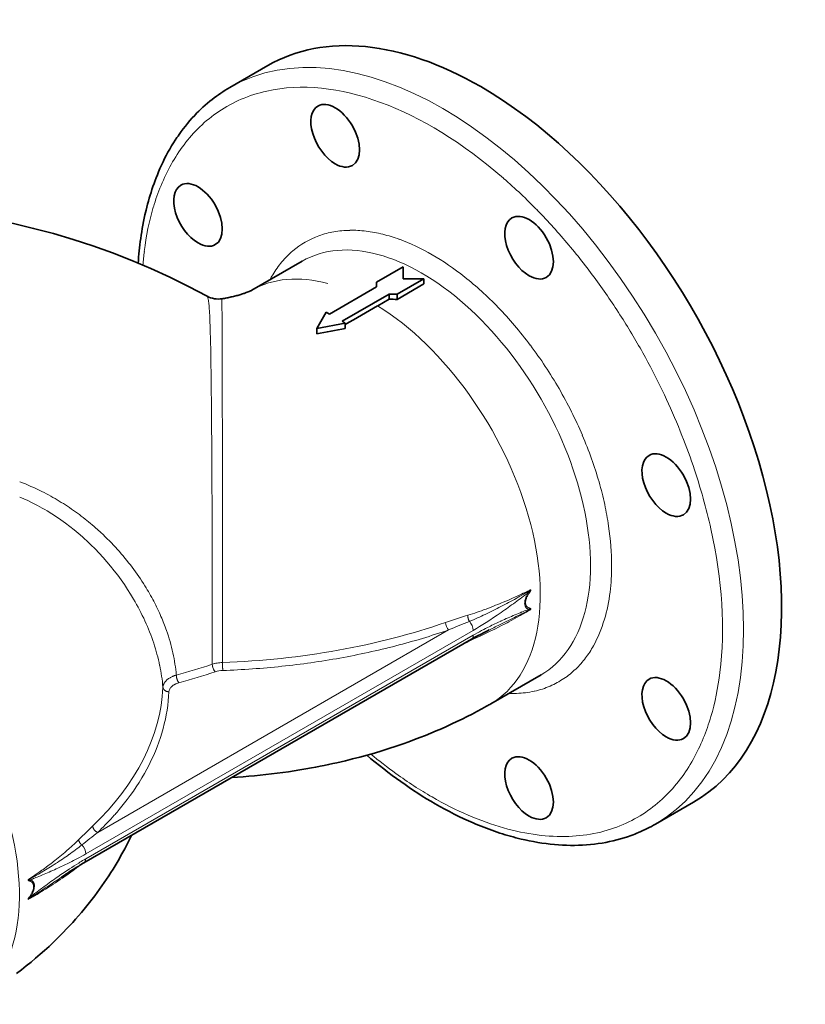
# Model space of a CAD drawing. Extents: x 3366 to 4200, y 341 to 1082.
# Tile 8 of 8: x 4069 to 4200, y 917 to 1082. Entities that reach past the tile are written whole.
import ezdxf

# ---------------------------------------------------------------- set-up
doc = ezdxf.new("R2010")
doc.units = 0

msp = doc.modelspace()

# ---------------------------------------------------------------- linework, layer by layer
at = {"color": 7, "lineweight": 35, "ltscale": 0.367424}
msp.add_line((4110.12, 1074.64), (4103.76, 1070.96), dxfattribs=at)
at = {"color": 7, "lineweight": 35, "ltscale": 0.485648}
msp.add_line((4115.85, 1041.86), (4107.44, 1037), dxfattribs=at)
at = {"color": 7, "lineweight": 35, "ltscale": 0.259808}
for p, q in [((4128.28, 1038.33), (4132.78, 1040.93)), ((4131.75, 1036.33), (4136.25, 1038.92))]:
    msp.add_line(p, q, dxfattribs=at)
at = {"color": 7, "lineweight": 35, "ltscale": 0.100201}
msp.add_line((4132.78, 1040.93), (4132.78, 1038.92), dxfattribs=at)
at = {"color": 7, "lineweight": 35, "ltscale": 0.453751}
for p, q in [((4120.42, 1033.01), (4128.28, 1037.55)), ((4122.54, 1031.79), (4130.4, 1036.33))]:
    msp.add_line(p, q, dxfattribs=at)
at = {"color": 7, "lineweight": 35, "ltscale": 0.038962}
msp.add_line((4128.28, 1037.55), (4128.28, 1038.33), dxfattribs=at)
at = {"color": 7, "lineweight": 35, "ltscale": 0.259806}
msp.add_line((4136.25, 1038.05), (4131.75, 1035.45), dxfattribs=at)
at = {"color": 7, "lineweight": 35, "ltscale": 0.173553}
msp.add_line((4136.25, 1038.92), (4132.78, 1038.92), dxfattribs=at)
at = {"color": 7, "lineweight": 35, "ltscale": 0.043903}
msp.add_line((4136.25, 1038.92), (4136.25, 1038.05), dxfattribs=at)
at = {"color": 7, "lineweight": 35, "ltscale": 0.067487}
msp.add_line((4130.4, 1036.33), (4131.75, 1036.33), dxfattribs=at)
at = {"color": 7, "lineweight": 35, "ltscale": 0.041974}
msp.add_line((4130.4, 1036.33), (4130.4, 1035.49), dxfattribs=at)
at = {"color": 7, "lineweight": 35, "ltscale": 0.0439}
msp.add_line((4131.75, 1036.33), (4131.75, 1035.45), dxfattribs=at)
at = {"color": 7, "lineweight": 35, "ltscale": 0.110185}
msp.add_line((4130.4, 1035.49), (4128.5, 1034.38), dxfattribs=at)
at = {"color": 7, "lineweight": 35, "ltscale": 0.159099}
msp.add_line((4118.3, 1030.56), (4119.89, 1033.32), dxfattribs=at)
at = {"color": 7, "lineweight": 35, "ltscale": 0.030618}
for p, q in [((4120.42, 1033.01), (4119.89, 1033.32)), ((4123.08, 1031.48), (4122.54, 1031.79))]:
    msp.add_line(p, q, dxfattribs=at)
at = {"color": 7, "lineweight": 35, "ltscale": 0.24303}
msp.add_line((4118.3, 1030.56), (4123.08, 1031.48), dxfattribs=at)
at = {"color": 7, "lineweight": 35, "ltscale": 0.045529}
msp.add_line((4123.08, 1031.48), (4123.08, 1030.57), dxfattribs=at)
at = {"color": 7, "lineweight": 35, "ltscale": 0.042703}
msp.add_line((4118.3, 1029.71), (4118.3, 1030.56), dxfattribs=at)
at = {"color": 7, "lineweight": 13, "ltscale": 0.017825}
msp.add_line((4153.88, 986.65), (4153.58, 986.47), dxfattribs=at)
at = {"color": 7, "lineweight": 13, "ltscale": 0.007513}
msp.add_line((4153.9, 986.31), (4153.79, 986.42), dxfattribs=at)
at = {"color": 7, "lineweight": 13, "ltscale": 0.008956}
msp.add_line((4154.04, 986.75), (4153.88, 986.65), dxfattribs=at)
at = {"color": 7, "lineweight": 13, "ltscale": 0.00287}
for p, q in [((4154.13, 986.78), (4154.16, 986.83)), ((4070, 935), (4069.96, 934.95))]:
    msp.add_line(p, q, dxfattribs=at)
at = {"color": 7, "lineweight": 13, "ltscale": 0.034953}
msp.add_line((4152.96, 982.96), (4153.58, 983.28), dxfattribs=at)
at = {"color": 7, "lineweight": 13, "ltscale": 0.017095}
msp.add_line((4153.58, 983.28), (4153.89, 983.43), dxfattribs=at)
at = {"color": 7, "lineweight": 13, "ltscale": 0.007973}
msp.add_line((4153.89, 983.43), (4154.03, 983.5), dxfattribs=at)
at = {"color": 7, "lineweight": 13}
for p, q in [((4079.63, 942.57), (4144.5, 980.02)), ((4081.63, 946.18), (4140.37, 980.09)), ((4144.5, 979.21), (4079.63, 941.75))]:
    msp.add_line(p, q, dxfattribs=at)
at = {"color": 7, "lineweight": 35}
msp.add_line((4079.31, 941.06), (4144.19, 978.52), dxfattribs=at)
at = {"color": 7, "lineweight": 35, "ltscale": 0.485649}
msp.add_line((4155.85, 972.57), (4147.43, 967.72), dxfattribs=at)
at = {"color": 7, "lineweight": 35, "ltscale": 0.367423}
msp.add_line((4181.37, 951.23), (4175.01, 947.55), dxfattribs=at)
at = {"color": 7, "lineweight": 13, "ltscale": 0.058862}
msp.add_line((4074.59, 938.01), (4075.56, 938.67), dxfattribs=at)
at = {"color": 7, "lineweight": 13, "ltscale": 0.008}
msp.add_line((4070.23, 938.35), (4070.09, 938.28), dxfattribs=at)
at = {"color": 7, "lineweight": 13, "ltscale": 0.016683}
msp.add_line((4070.52, 938.51), (4070.23, 938.35), dxfattribs=at)
at = {"color": 7, "lineweight": 13, "ltscale": 0.017506}
msp.add_line((4070.23, 935.13), (4070.52, 935.32), dxfattribs=at)
at = {"color": 7, "lineweight": 13, "ltscale": 0.007025}
msp.add_line((4070.24, 935.46), (4070.34, 935.36), dxfattribs=at)
at = {"color": 7, "lineweight": 13, "ltscale": 0.035227}
msp.add_line((4070.52, 935.32), (4071.11, 935.7), dxfattribs=at)
at = {"color": 7, "lineweight": 13, "ltscale": 0.008291}
msp.add_line((4070.09, 935.04), (4070.23, 935.13), dxfattribs=at)
at = {"color": 7, "lineweight": 35}
for points in [[(4088.41, 1041.54), (4088.44, 1042.05), (4088.48, 1042.56), (4088.53, 1043.08), (4088.58, 1043.59), (4088.63, 1044.11), (4088.69, 1044.62), (4088.76, 1045.14), (4088.83, 1045.68), (4088.91, 1046.24), (4089, 1046.8), (4089.09, 1047.36), (4089.19, 1047.92), (4089.3, 1048.48), (4089.41, 1049.04), (4089.54, 1049.6), (4089.63, 1050.01), (4089.73, 1050.42), (4089.85, 1050.93), (4089.98, 1051.43), (4090.11, 1051.92), (4090.25, 1052.41), (4090.4, 1052.9), (4090.55, 1053.39), (4090.71, 1053.89), (4090.87, 1054.38), (4091.05, 1054.87), (4091.23, 1055.36), (4091.41, 1055.85), (4091.61, 1056.34), (4091.82, 1056.85), (4092.04, 1057.36), (4092.31, 1057.96), (4092.56, 1058.5), (4092.83, 1059.04), (4093.11, 1059.58), (4093.39, 1060.11), (4093.69, 1060.64), (4094, 1061.16), (4094.32, 1061.69), (4094.6, 1062.13), (4094.9, 1062.58), (4095.07, 1062.83), (4095.25, 1063.08), (4095.59, 1063.56), (4095.94, 1064.03), (4096.3, 1064.49), (4096.67, 1064.95), (4097.06, 1065.4), (4097.45, 1065.85), (4097.86, 1066.28), (4098.19, 1066.63), (4098.53, 1066.97), (4098.89, 1067.32), (4099.25, 1067.66), (4099.63, 1067.99), (4100.01, 1068.32), (4100.4, 1068.65), (4100.79, 1068.96), (4101.15, 1069.23), (4101.5, 1069.49), (4101.86, 1069.75), (4102.23, 1070.01), (4102.6, 1070.25), (4102.98, 1070.49), (4103.37, 1070.73), (4103.76, 1070.96)], [(4102.44, 1035.57), (4102.64, 1035.6), (4102.84, 1035.63), (4103.03, 1035.67), (4103.23, 1035.7), (4103.42, 1035.74), (4103.6, 1035.78), (4103.79, 1035.82), (4103.97, 1035.86), (4104.16, 1035.9), (4104.36, 1035.95), (4104.55, 1035.99), (4104.73, 1036.04), (4104.91, 1036.09), (4105.09, 1036.13), (4105.25, 1036.18), (4105.42, 1036.23), (4105.57, 1036.28), (4105.72, 1036.32), (4105.87, 1036.37), (4106.01, 1036.42), (4106.14, 1036.46), (4106.27, 1036.51), (4106.39, 1036.55), (4106.5, 1036.59), (4106.67, 1036.66), (4106.82, 1036.72), (4106.97, 1036.78), (4107.09, 1036.83), (4107.2, 1036.88), (4107.28, 1036.92), (4107.35, 1036.95), (4107.4, 1036.98), (4107.42, 1037), (4107.43, 1037)], [(4147.19, 980.1), (4146.77, 979.9), (4146.56, 979.79), (4146.34, 979.68), (4146.13, 979.57), (4145.92, 979.46), (4145.71, 979.35), (4145.33, 979.15), (4145.01, 978.98), (4144.68, 978.8), (4144.36, 978.61), (4144.19, 978.52)], [(4104.1, 955.37), (4105.04, 955.43), (4105.99, 955.5), (4106.94, 955.58), (4107.89, 955.66), (4108.84, 955.75), (4109.79, 955.86), (4110.74, 955.96), (4111.69, 956.08), (4112.64, 956.21), (4113.59, 956.34), (4114.54, 956.49), (4115.49, 956.64), (4116.45, 956.8), (4117.41, 956.97), (4118.13, 957.11), (4118.85, 957.24), (4119.56, 957.39), (4120.27, 957.53), (4120.98, 957.69), (4121.68, 957.84), (4122.39, 958), (4123.09, 958.17), (4124.29, 958.47), (4125.49, 958.78), (4126.72, 959.12), (4127.95, 959.47), (4129.17, 959.84), (4130.38, 960.22), (4131.59, 960.62), (4132.79, 961.03), (4133.72, 961.36), (4134.65, 961.71), (4135.56, 962.06), (4136.48, 962.42), (4137.38, 962.78), (4138.27, 963.16), (4139.16, 963.54), (4140.04, 963.93), (4140.91, 964.33), (4141.77, 964.74), (4142.62, 965.15), (4143.46, 965.57), (4144.29, 966), (4145.12, 966.43), (4145.93, 966.87), (4146.74, 967.32)], [(4175.01, 947.55), (4174.66, 947.36), (4174.32, 947.17), (4173.97, 946.99), (4173.62, 946.81), (4173.27, 946.64), (4172.91, 946.47), (4172.55, 946.31), (4172.19, 946.15), (4171.88, 946.02), (4171.57, 945.9), (4171.25, 945.78), (4170.94, 945.66), (4170.35, 945.45), (4169.75, 945.26), (4169.15, 945.08), (4168.55, 944.92), (4167.94, 944.77), (4167.32, 944.63), (4166.7, 944.5), (4166.07, 944.39), (4165.43, 944.29), (4164.78, 944.21), (4164.12, 944.14), (4163.46, 944.08), (4162.8, 944.04), (4162.13, 944.01), (4161.46, 944), (4160.79, 944), (4160.12, 944.01), (4159.45, 944.04), (4158.77, 944.08), (4158.08, 944.14), (4157.39, 944.2), (4156.69, 944.29), (4155.99, 944.38), (4155.29, 944.49), (4154.59, 944.62), (4153.88, 944.75), (4153.19, 944.9), (4152.5, 945.06), (4152.06, 945.17), (4151.61, 945.28), (4151.17, 945.4), (4150.72, 945.52), (4150.28, 945.65), (4149.83, 945.78), (4149.39, 945.92), (4148.94, 946.06), (4148.49, 946.21), (4148.05, 946.37), (4147.6, 946.52), (4147.15, 946.69), (4146.7, 946.86), (4146.25, 947.03), (4145.8, 947.21), (4145.35, 947.39), (4144.92, 947.57), (4144.5, 947.75), (4143.7, 948.1), (4142.91, 948.46), (4142.11, 948.84), (4141.31, 949.24), (4140.52, 949.65), (4139.72, 950.07), (4138.93, 950.51), (4138.13, 950.96)], [(4068.04, 922.53), (4068.86, 923.17), (4069.67, 923.8), (4070.46, 924.44), (4071.23, 925.09), (4071.99, 925.75), (4072.74, 926.41), (4073.48, 927.08), (4074.12, 927.69), (4074.75, 928.29), (4075.3, 928.84), (4075.86, 929.41), (4076.42, 929.99), (4076.93, 930.53), (4077.44, 931.08), (4077.93, 931.63), (4078.41, 932.18), (4078.89, 932.74), (4079.35, 933.29), (4079.81, 933.85), (4080.25, 934.41), (4080.69, 934.96), (4081.12, 935.53), (4081.53, 936.08), (4081.94, 936.65), (4082.34, 937.21), (4082.73, 937.77), (4083.11, 938.33), (4083.48, 938.9), (4083.84, 939.46), (4084.2, 940.03), (4084.54, 940.59), (4084.88, 941.15), (4085.2, 941.71), (4085.52, 942.28), (4085.83, 942.84), (4086.14, 943.41), (4086.43, 943.97), (4086.72, 944.53), (4087, 945.09), (4087.27, 945.66)], [(4075.56, 938.68), (4075.99, 938.97), (4076.31, 939.18), (4076.67, 939.42), (4077.02, 939.65), (4077.38, 939.88), (4077.78, 940.13), (4078, 940.27), (4078.22, 940.41), (4078.44, 940.54), (4078.66, 940.68), (4078.88, 940.81), (4079.1, 940.94), (4079.31, 941.06)]]:
    msp.add_lwpolyline(points, dxfattribs=at)
at = {"color": 7, "lineweight": 13}
for points in [[(4100.05, 1035.8), (4100.04, 1035.83), (4100.03, 1035.86), (4100.02, 1035.89), (4100, 1035.92), (4099.98, 1035.95), (4099.97, 1035.97), (4099.95, 1035.99), (4099.93, 1036)], [(4100.39, 1032.3), (4100.37, 1032.85), (4100.35, 1033.12), (4100.34, 1033.37), (4100.33, 1033.6), (4100.31, 1033.83), (4100.29, 1034.15), (4100.26, 1034.44), (4100.24, 1034.71), (4100.23, 1034.83), (4100.21, 1034.95), (4100.2, 1035.06), (4100.19, 1035.16), (4100.17, 1035.25), (4100.16, 1035.34), (4100.14, 1035.46), (4100.11, 1035.57), (4100.09, 1035.67), (4100.08, 1035.72), (4100.07, 1035.76), (4100.05, 1035.8)], [(4102.44, 1032.9), (4102.43, 1034.12), (4102.43, 1034.6), (4102.43, 1035.14), (4102.43, 1035.38), (4102.43, 1035.46), (4102.43, 1035.51), (4102.43, 1035.54), (4102.44, 1035.56), (4102.44, 1035.56), (4102.44, 1035.57), (4102.44, 1035.57), (4102.44, 1035.57), (4102.44, 1035.57)], [(4102.51, 974.62), (4102.5, 995), (4102.49, 1011.64), (4102.48, 1019.45), (4102.46, 1026.57), (4102.44, 1032.9)], [(4100.59, 1024.67), (4100.56, 1026.06), (4100.54, 1027.37), (4100.52, 1028.02), (4100.51, 1028.64), (4100.5, 1029.2), (4100.48, 1029.75), (4100.46, 1030.45), (4100.44, 1031.11), (4100.42, 1031.59), (4100.41, 1032.04), (4100.39, 1032.3)], [(4100.76, 1000.69), (4100.74, 1004.86), (4100.72, 1008.92), (4100.71, 1011.5), (4100.69, 1014.02), (4100.66, 1017.94), (4100.64, 1020.55), (4100.61, 1023), (4100.59, 1024.67)], [(4072.29, 1003.27), (4072.66, 1003.09), (4073.03, 1002.89), (4073.39, 1002.7), (4073.76, 1002.5), (4074.12, 1002.3), (4074.48, 1002.09), (4074.83, 1001.88), (4075.18, 1001.67), (4075.53, 1001.46), (4075.88, 1001.24), (4076.22, 1001.02), (4076.56, 1000.8), (4076.9, 1000.57), (4077.24, 1000.34), (4077.57, 1000.11), (4077.9, 999.88), (4078.22, 999.64), (4078.55, 999.4), (4078.87, 999.16), (4079.18, 998.92), (4079.5, 998.67), (4079.81, 998.43), (4080.11, 998.18), (4080.42, 997.93), (4080.72, 997.67), (4081.02, 997.42), (4081.31, 997.16), (4081.53, 996.97), (4081.74, 996.77), (4081.96, 996.58), (4082.17, 996.39)], [(4068.56, 1002.35), (4069.23, 1002.06), (4069.9, 1001.76), (4070.45, 1001.49), (4071, 1001.21), (4071.55, 1000.93), (4071.95, 1000.71), (4072.35, 1000.49), (4072.75, 1000.26), (4073.15, 1000.02), (4073.93, 999.54), (4074.7, 999.04), (4075.46, 998.52), (4076.21, 997.98), (4076.95, 997.43), (4077.67, 996.86), (4078.38, 996.27), (4079.07, 995.67), (4079.44, 995.35), (4079.79, 995.02), (4080.15, 994.68), (4080.5, 994.34), (4081.19, 993.66), (4081.87, 992.96), (4082.53, 992.24), (4083.16, 991.51), (4083.79, 990.77), (4084.39, 990.01), (4084.98, 989.25), (4085.55, 988.47), (4086.09, 987.68), (4086.62, 986.88), (4087.13, 986.08), (4087.62, 985.26)], [(4089.54, 987.47), (4089.74, 987.15), (4089.93, 986.82), (4090.12, 986.5), (4090.3, 986.18), (4090.49, 985.86), (4090.66, 985.54), (4090.84, 985.21), (4091.01, 984.89), (4091.17, 984.57), (4091.34, 984.25), (4091.49, 983.93), (4091.65, 983.61), (4091.8, 983.28), (4091.95, 982.96), (4092.08, 982.66), (4092.21, 982.36), (4092.34, 982.06), (4092.46, 981.77), (4092.58, 981.47), (4092.7, 981.17), (4092.81, 980.87), (4092.93, 980.58), (4093.03, 980.28), (4093.14, 979.99)], [(4154.16, 986.83), (4154.14, 986.82), (4154.05, 986.78), (4153.96, 986.74), (4153.87, 986.7), (4153.59, 986.57), (4153.19, 986.37), (4152.87, 986.22), (4152.55, 986.07), (4152.07, 985.85), (4151.59, 985.63), (4151.09, 985.41), (4150.84, 985.29), (4150.4, 985.1), (4149.96, 984.91), (4149.52, 984.72), (4149.25, 984.61), (4148.98, 984.5), (4148.62, 984.35), (4148.25, 984.21), (4147.89, 984.06), (4147.48, 983.9), (4147.07, 983.75), (4146.65, 983.59), (4146.24, 983.44), (4145.87, 983.31), (4145.5, 983.18), (4145.13, 983.05), (4144.74, 982.92), (4144.35, 982.79), (4143.96, 982.66), (4143.57, 982.54)], [(4153.79, 986.42), (4153.66, 986.32), (4153.53, 986.21), (4153.39, 986.1), (4153.24, 985.99), (4152.93, 985.75), (4152.64, 985.53)], [(4153.79, 986.42), (4153.72, 986.31), (4153.65, 986.2), (4153.58, 986.09), (4153.52, 985.98), (4153.46, 985.87), (4153.41, 985.76), (4153.36, 985.65), (4153.32, 985.55), (4153.28, 985.46), (4153.25, 985.36), (4153.22, 985.27), (4153.19, 985.18), (4153.17, 985.09), (4153.15, 985), (4153.13, 984.91), (4153.12, 984.83), (4153.11, 984.75), (4153.11, 984.66), (4153.1, 984.58)], [(4153.79, 986.42), (4153.88, 986.51), (4153.93, 986.55), (4153.97, 986.6), (4154.01, 986.64), (4154.05, 986.69), (4154.1, 986.74), (4154.13, 986.78)], [(4153.9, 986.31), (4153.94, 986.37), (4153.98, 986.43), (4154.01, 986.48), (4154.04, 986.54), (4154.07, 986.59), (4154.1, 986.64), (4154.13, 986.69), (4154.14, 986.72), (4154.15, 986.75), (4154.15, 986.77), (4154.16, 986.79), (4154.16, 986.8), (4154.16, 986.81), (4154.16, 986.82), (4154.16, 986.83)], [(4153.25, 984.66), (4153.25, 984.7), (4153.26, 984.74), (4153.26, 984.82), (4153.27, 984.91), (4153.29, 984.99), (4153.3, 985.07), (4153.33, 985.16), (4153.35, 985.25), (4153.37, 985.3), (4153.39, 985.35), (4153.4, 985.4), (4153.42, 985.46), (4153.47, 985.56), (4153.51, 985.67), (4153.57, 985.77), (4153.62, 985.88), (4153.68, 985.98), (4153.75, 986.09), (4153.82, 986.2), (4153.89, 986.3), (4153.9, 986.31)], [(4143.57, 978.08), (4144.51, 978.52), (4144.98, 978.74), (4145.68, 979.07), (4146.3, 979.36), (4146.91, 979.66), (4147.46, 979.93), (4148.09, 980.24), (4148.73, 980.56), (4149.36, 980.88), (4149.63, 981.02), (4150.15, 981.29), (4150.48, 981.47), (4150.83, 981.65), (4151.34, 981.93), (4151.86, 982.22), (4152.37, 982.5), (4152.63, 982.65), (4152.88, 982.79), (4153.14, 982.94), (4153.39, 983.09), (4153.65, 983.24), (4153.85, 983.36), (4153.95, 983.42), (4154.06, 983.49), (4154.15, 983.55), (4154.16, 983.56)], [(4152.64, 983.09), (4152.86, 983.18), (4153.07, 983.26), (4153.26, 983.34), (4153.45, 983.41), (4153.63, 983.48), (4153.79, 983.53)], [(4153.1, 984.58), (4153.11, 984.5), (4153.11, 984.43), (4153.12, 984.39), (4153.12, 984.35), (4153.13, 984.3), (4153.14, 984.26), (4153.15, 984.21), (4153.17, 984.15), (4153.19, 984.1), (4153.21, 984.04), (4153.23, 983.99), (4153.26, 983.94), (4153.29, 983.89), (4153.32, 983.85), (4153.36, 983.81), (4153.39, 983.77), (4153.43, 983.74), (4153.47, 983.7), (4153.51, 983.67), (4153.54, 983.65), (4153.58, 983.63), (4153.61, 983.61), (4153.64, 983.59), (4153.67, 983.58), (4153.73, 983.56), (4153.79, 983.53)], [(4153.9, 983.75), (4153.84, 983.77), (4153.78, 983.79), (4153.75, 983.81), (4153.73, 983.82), (4153.69, 983.84), (4153.65, 983.86), (4153.61, 983.88), (4153.58, 983.91), (4153.54, 983.94), (4153.5, 983.98), (4153.47, 984.01), (4153.44, 984.05), (4153.41, 984.09), (4153.38, 984.13), (4153.36, 984.17), (4153.35, 984.2), (4153.34, 984.23), (4153.32, 984.26), (4153.31, 984.28), (4153.3, 984.34), (4153.28, 984.4), (4153.27, 984.47), (4153.26, 984.53), (4153.26, 984.6), (4153.25, 984.66)], [(4153.79, 983.53), (4153.84, 983.55), (4153.9, 983.56), (4153.94, 983.56), (4153.98, 983.57), (4154.03, 983.57), (4154.07, 983.57), (4154.1, 983.57), (4154.12, 983.57), (4154.14, 983.57), (4154.16, 983.56)], [(4154.16, 983.56), (4154.16, 983.58), (4154.16, 983.59), (4154.15, 983.61), (4154.14, 983.63), (4154.12, 983.65), (4154.1, 983.67), (4154.07, 983.69), (4154.05, 983.7), (4154.03, 983.71), (4153.99, 983.72), (4153.95, 983.74), (4153.9, 983.75)], [(4143.57, 982.54), (4143.21, 982.43), (4142.84, 982.32), (4142.34, 982.16), (4141.85, 982), (4141.35, 981.84), (4140.86, 981.68), (4140.36, 981.51), (4139.86, 981.34)], [(4143.86, 981.53), (4143.82, 981.59), (4143.78, 981.66), (4143.75, 981.73), (4143.72, 981.8), (4143.69, 981.87), (4143.66, 981.94), (4143.64, 982.02), (4143.62, 982.09), (4143.6, 982.17), (4143.59, 982.25), (4143.58, 982.32), (4143.57, 982.4), (4143.57, 982.47), (4143.57, 982.54)], [(4144.5, 979.21), (4144.84, 979.4), (4145.19, 979.59), (4145.54, 979.79), (4145.89, 979.98), (4146.25, 980.16), (4146.56, 980.32), (4146.86, 980.48), (4147.17, 980.63), (4147.4, 980.74), (4147.63, 980.86), (4147.87, 980.97), (4148.11, 981.09), (4148.37, 981.21), (4148.63, 981.34), (4149.09, 981.55), (4149.18, 981.59)], [(4101.3, 973.07), (4101.27, 973.1), (4101.25, 973.12), (4101.23, 973.15), (4101.21, 973.18), (4101.17, 973.23), (4101.13, 973.29), (4101.09, 973.36), (4101.06, 973.43), (4101.04, 973.47), (4101.02, 973.51), (4100.98, 973.6), (4100.95, 973.68), (4100.92, 973.77), (4100.89, 973.87), (4100.87, 973.92), (4100.86, 973.96), (4100.85, 974.01), (4100.84, 974.06), (4100.83, 974.13), (4100.82, 974.2), (4100.81, 974.27), (4100.81, 974.34)], [(4102.51, 974.62), (4102.51, 974.4), (4102.52, 974.17), (4102.53, 973.94), (4102.54, 973.71), (4102.55, 973.6), (4102.55, 973.5), (4102.56, 973.39), (4102.57, 973.29)], [(4094.78, 972.52), (4094.64, 972.48), (4094.5, 972.43), (4094.44, 972.41), (4094.37, 972.38), (4094.3, 972.36), (4094.23, 972.33), (4094.13, 972.28), (4094.03, 972.24), (4093.93, 972.19), (4093.83, 972.14), (4093.74, 972.08), (4093.63, 972.02), (4093.54, 971.96), (4093.49, 971.93), (4093.44, 971.89), (4093.39, 971.86), (4093.35, 971.83), (4093.28, 971.77), (4093.21, 971.71), (4093.14, 971.65), (4093.07, 971.58), (4093.01, 971.52), (4092.96, 971.45), (4092.9, 971.39), (4092.85, 971.32), (4092.8, 971.25), (4092.75, 971.18), (4092.73, 971.14), (4092.71, 971.1), (4092.7, 971.07), (4092.68, 971.03), (4092.65, 970.97), (4092.63, 970.9), (4092.6, 970.83), (4092.59, 970.77), (4092.57, 970.7), (4092.56, 970.64), (4092.55, 970.57), (4092.54, 970.5)], [(4094.78, 972.52), (4094.79, 972.48), (4094.79, 972.44), (4094.8, 972.35), (4094.81, 972.27), (4094.82, 972.18), (4094.84, 972.09), (4094.86, 972), (4094.89, 971.92), (4094.92, 971.83), (4094.95, 971.74), (4094.98, 971.66), (4095.01, 971.58), (4095.05, 971.5), (4095.09, 971.43), (4095.11, 971.39), (4095.13, 971.36), (4095.16, 971.32), (4095.19, 971.28), (4095.22, 971.24)], [(4093.54, 969.73), (4093.48, 969.73), (4093.41, 969.74), (4093.34, 969.75), (4093.28, 969.76), (4093.22, 969.78), (4093.15, 969.8), (4093.09, 969.83), (4093.03, 969.85), (4092.98, 969.88), (4092.92, 969.92), (4092.87, 969.95), (4092.82, 969.99), (4092.8, 970.01), (4092.78, 970.03), (4092.74, 970.07), (4092.71, 970.11), (4092.68, 970.14), (4092.65, 970.19), (4092.63, 970.23), (4092.61, 970.27), (4092.59, 970.32), (4092.57, 970.36), (4092.56, 970.41), (4092.55, 970.46), (4092.55, 970.5)], [(4086.55, 951.66), (4086.34, 951.38), (4086.12, 951.11), (4085.9, 950.83), (4085.68, 950.56), (4085.46, 950.28), (4085.23, 950.01), (4085.05, 949.79), (4084.86, 949.57), (4084.67, 949.36), (4084.53, 949.19), (4084.39, 949.03), (4084.1, 948.71), (4083.81, 948.39), (4083.51, 948.07), (4083.21, 947.75), (4082.9, 947.43), (4082.59, 947.12), (4082.28, 946.8), (4081.96, 946.49), (4081.63, 946.18)], [(4080.78, 947.23), (4080.34, 946.81), (4079.9, 946.38), (4079.42, 945.9), (4079.09, 945.58), (4078.43, 944.93)], [(4081.63, 946.18), (4081.59, 946.19), (4081.55, 946.21), (4081.5, 946.23), (4081.47, 946.25), (4081.44, 946.26), (4081.41, 946.28), (4081.38, 946.3), (4081.32, 946.34), (4081.26, 946.39), (4081.21, 946.43), (4081.15, 946.48), (4081.1, 946.54), (4081.05, 946.59), (4081.01, 946.65), (4080.99, 946.68), (4080.97, 946.71), (4080.94, 946.76), (4080.91, 946.82), (4080.88, 946.87), (4080.86, 946.92), (4080.84, 946.97), (4080.82, 947.02), (4080.81, 947.08), (4080.79, 947.13), (4080.79, 947.18), (4080.78, 947.23)], [(4078.43, 944.93), (4078.17, 944.68), (4077.91, 944.44), (4077.66, 944.19), (4077.39, 943.95), (4077.13, 943.71), (4076.96, 943.57), (4076.8, 943.42), (4076.46, 943.12), (4076.12, 942.83), (4075.85, 942.6), (4075.58, 942.38), (4075.3, 942.15), (4075.03, 941.93), (4074.75, 941.7), (4074.47, 941.48), (4074.25, 941.31), (4074.04, 941.15), (4073.83, 940.98), (4073.61, 940.82), (4073.31, 940.6), (4073.01, 940.37), (4072.71, 940.15), (4072.48, 939.98), (4072.25, 939.82), (4072.03, 939.66), (4071.8, 939.5), (4071.34, 939.18), (4070.89, 938.86), (4070.42, 938.54), (4070.18, 938.37), (4070.1, 938.32), (4070.03, 938.27), (4069.96, 938.22)], [(4078.43, 944.93), (4078.43, 944.89), (4078.44, 944.85), (4078.45, 944.81), (4078.46, 944.77), (4078.47, 944.74), (4078.49, 944.68), (4078.52, 944.63), (4078.55, 944.57), (4078.57, 944.52), (4078.6, 944.48), (4078.63, 944.44), (4078.65, 944.4), (4078.67, 944.37), (4078.72, 944.31), (4078.77, 944.25), (4078.83, 944.2), (4078.88, 944.14), (4078.93, 944.11), (4078.98, 944.07)], [(4079.63, 942.57), (4079.29, 942.37), (4078.94, 942.18), (4078.59, 941.99), (4078.24, 941.8), (4077.88, 941.61), (4077.57, 941.45), (4077.27, 941.3), (4076.96, 941.14), (4076.73, 941.03), (4076.5, 940.92), (4076.26, 940.8), (4076.02, 940.68), (4075.76, 940.56), (4075.5, 940.44), (4075.04, 940.22), (4074.95, 940.19)], [(4069.96, 934.95), (4070.04, 934.99), (4070.13, 935.03), (4070.25, 935.1), (4070.37, 935.16), (4070.55, 935.26), (4070.74, 935.37), (4070.91, 935.47), (4071.09, 935.57), (4071.47, 935.79), (4071.69, 935.92), (4071.95, 936.08), (4072.24, 936.25), (4072.52, 936.42), (4072.87, 936.64), (4073.32, 936.92), (4073.67, 937.15), (4073.78, 937.22), (4074.18, 937.48), (4074.57, 937.74), (4074.96, 938), (4075.35, 938.26), (4075.74, 938.53), (4075.97, 938.69), (4076.2, 938.85), (4076.45, 939.02), (4076.68, 939.19), (4077.15, 939.53), (4077.45, 939.74), (4077.74, 939.96), (4078.09, 940.21), (4078.43, 940.46)], [(4074.95, 938.74), (4075.47, 939.09), (4075.73, 939.27), (4076, 939.45), (4076.25, 939.62), (4076.5, 939.79), (4076.88, 940.04), (4077.27, 940.3), (4077.66, 940.55), (4078.05, 940.8), (4078.44, 941.04), (4078.64, 941.16), (4078.84, 941.28), (4079.1, 941.44), (4079.36, 941.6), (4079.63, 941.75)], [(4071.49, 938.68), (4071.27, 938.59), (4071.06, 938.51), (4070.86, 938.43), (4070.68, 938.36), (4070.5, 938.3), (4070.34, 938.24)], [(4070.34, 938.24), (4070.26, 938.22), (4070.21, 938.22), (4070.17, 938.21), (4070.13, 938.21), (4070.1, 938.21), (4070.07, 938.2), (4070.04, 938.2), (4070.02, 938.21), (4070, 938.21), (4069.98, 938.21), (4069.96, 938.22)], [(4069.96, 938.22), (4069.97, 938.2), (4069.97, 938.19), (4069.97, 938.18), (4069.98, 938.16), (4069.99, 938.14), (4070.01, 938.13), (4070.03, 938.11), (4070.05, 938.1), (4070.06, 938.09), (4070.08, 938.08), (4070.1, 938.07), (4070.14, 938.05), (4070.19, 938.03), (4070.24, 938.02)], [(4070.24, 938.02), (4070.3, 938), (4070.36, 937.98), (4070.41, 937.95), (4070.46, 937.93), (4070.49, 937.91), (4070.51, 937.9), (4070.53, 937.88), (4070.56, 937.87), (4070.58, 937.84), (4070.61, 937.82), (4070.64, 937.79), (4070.66, 937.77), (4070.68, 937.75), (4070.71, 937.71)], [(4070.88, 937.11), (4070.88, 937.05), (4070.88, 936.98), (4070.87, 936.92), (4070.86, 936.85), (4070.85, 936.81), (4070.85, 936.76), (4070.83, 936.67), (4070.8, 936.58), (4070.77, 936.49), (4070.74, 936.39), (4070.7, 936.29), (4070.66, 936.19), (4070.62, 936.09), (4070.56, 935.99), (4070.51, 935.88), (4070.45, 935.78), (4070.38, 935.67), (4070.31, 935.56), (4070.24, 935.46)], [(4070.34, 938.24), (4070.39, 938.22), (4070.44, 938.2), (4070.49, 938.18), (4070.53, 938.16), (4070.56, 938.14), (4070.59, 938.13), (4070.61, 938.11), (4070.64, 938.09), (4070.66, 938.07), (4070.68, 938.05), (4070.71, 938.03), (4070.73, 938.01), (4070.77, 937.97), (4070.8, 937.93), (4070.82, 937.91), (4070.83, 937.89), (4070.85, 937.86), (4070.87, 937.83), (4070.88, 937.8), (4070.9, 937.78), (4070.93, 937.72), (4070.94, 937.69), (4070.95, 937.66), (4070.96, 937.63), (4070.97, 937.59), (4070.99, 937.54), (4071, 937.48), (4071.01, 937.43), (4071.02, 937.37), (4071.02, 937.33), (4071.02, 937.28), (4071.02, 937.24), (4071.03, 937.19)], [(4070.34, 935.36), (4070.38, 935.42), (4070.42, 935.48), (4070.48, 935.56), (4070.53, 935.65), (4070.57, 935.73), (4070.63, 935.83), (4070.68, 935.92), (4070.72, 936.02), (4070.77, 936.12), (4070.81, 936.22), (4070.85, 936.33), (4070.89, 936.44), (4070.91, 936.49), (4070.92, 936.54), (4070.94, 936.6), (4070.95, 936.65), (4070.97, 936.72), (4070.98, 936.79), (4071, 936.86), (4071.01, 936.95), (4071.02, 937.03), (4071.02, 937.11), (4071.03, 937.19)], [(4070.71, 937.71), (4070.73, 937.68), (4070.74, 937.66), (4070.76, 937.62), (4070.78, 937.6), (4070.79, 937.57), (4070.8, 937.54), (4070.81, 937.51), (4070.83, 937.47), (4070.84, 937.42), (4070.85, 937.37), (4070.86, 937.32), (4070.87, 937.28), (4070.88, 937.23), (4070.88, 937.18), (4070.88, 937.14), (4070.88, 937.11)], [(4070.24, 935.46), (4070.17, 935.36), (4070.14, 935.31), (4070.11, 935.26), (4070.07, 935.2), (4070.04, 935.14), (4070.01, 935.09), (4069.99, 935.04), (4069.97, 935), (4069.97, 934.98), (4069.97, 934.97), (4069.96, 934.95)], [(4070.34, 935.36), (4070.27, 935.29), (4070.2, 935.22), (4070.14, 935.15), (4070.08, 935.09), (4070.03, 935.04), (4070, 935)], [(4070.34, 935.36), (4070.48, 935.47), (4070.61, 935.57), (4070.73, 935.67), (4070.89, 935.79), (4071.04, 935.91), (4071.26, 936.07), (4071.49, 936.24)]]:
    msp.add_lwpolyline(points, dxfattribs=at)
for centre, radius, start, end in [((4114.72, 1047.89), 22.96, 113.2694, 123.9066), ((4115.11, 1046.92), 24, 102.4521, 113.2118), ((4115.04, 1047.45), 23.51, 123.9542, 133.9556), ((4116.4, 1046.06), 25.45, 133.9821, 143.0053), ((4118.92, 1044.16), 28.6, 143.0118, 150.9254), ((4122.56, 1042.14), 32.77, 150.9193, 157.7516), ((4087.17, 984.18), 94.95, 44.211, 48.903), ((4127.17, 1040.24), 37.76, 157.7401, 163.6044), ((4080.04, 977.21), 104.92, 39.9328, 44.2245), ((4123.48, 1032.71), 14.24, 109.7476, 130.2525), ((4123.8, 1031.81), 15.2, 99.9778, 109.7294), ((4124.11, 1030.03), 17, 91.0086, 99.9634), ((4124.16, 1027.35), 19.69, 83.0204, 91.0133), ((4123.74, 1023.86), 23.2, 76.0181, 83.0365), ((4122.72, 1019.74), 27.44, 69.9207, 76.0383), ((4074.25, 972.34), 112.49, 35.9653, 39.9438), ((4143.4, 1036.81), 54.38, 172.9302, 175.3618), ((4124.11, 1031.99), 15.2, 130.27, 140.0227), ((4125.5, 1030.82), 17.01, 140.0394, 148.99), ((4126.98, 1029.89), 18.76, 148.8858, 151.8894), ((4109.47, 996.77), 54.13, 47.7275, 51.6166), ((4070.44, 969.55), 117.21, 32.2381, 35.9741), ((4105.75, 992.67), 59.67, 43.9967, 47.7338), ((4102.15, 989.18), 64.68, 40.3894, 44.0042), ((4099, 986.49), 68.82, 36.8738, 40.397), ((4068.93, 968.58), 119, 28.6953, 32.2451), ((4096.64, 984.7), 71.79, 33.4197, 36.8816), ((4069.77, 969.03), 118.05, 25.2919, 28.7008), ((4095.22, 983.76), 73.49, 26.5758, 33.4242), ((4072.73, 970.42), 114.78, 21.9918, 25.2961), ((4096.74, 984.52), 71.79, 23.1184, 26.5803), ((4077.43, 972.31), 109.71, 18.7666, 21.9951), ((4099.47, 985.67), 68.82, 19.603, 23.1261), ((4103.38, 987.05), 64.68, 15.9958, 19.6107), ((4083.41, 974.34), 103.4, 15.5935, 18.769), ((4054.49, 967.83), 39.66, 63.3414, 69.2157), ((4108.2, 988.43), 59.67, 12.2662, 16.0033), ((4090.21, 976.23), 96.34, 12.4549, 15.5952), ((-4488.08, 971.77), 8588.89, 0.017169, 0.19294), ((4113.61, 989.6), 54.13, 8.3834, 12.2725), ((4052, 963.9), 44.33, 42.0243, 47.1219), ((4052.36, 964.21), 43.85, 36.973, 42.0356), ((4053.5, 965.06), 42.43, 31.8696, 36.9843), ((4120.71, 1041.58), 64.17, 300.1695, 300.815), ((4152.15, 989.78), 3.57, 301.8045, 304.2281), ((4053.52, 965.16), 39.59, 24.5265, 30.5178), ((4107.07, 1064.96), 91.24, 297.4533, 299.2838), ((4084.3, 1077.09), 114.25, 306.0219, 306.739), ((4107.56, 1064.16), 90.3, 299.2572, 300.1782), ((4114.23, 1051.1), 75.64, 295.2646, 297.4778), ((4074.66, 1090.15), 130.49, 304.8281, 306.0743), ((4181.36, 912.78), 75.95, 112.215, 113.1559), ((4159.23, 980.9), 6.05, 151.8575, 154.1905), ((4155.31, 980.9), 2.9, 113.3476, 116.2023), ((4055.77, 966.17), 37.12, 18.3649, 24.5387), ((4210.23, 815.78), 178.54, 111.8229, 113.032), ((4123.39, 1031.56), 54.06, 292.2487, 295.3253), ((4007.39, 1270.28), 322.09, 296.1083, 296.6178), ((4187.64, 897.83), 92.17, 113.0955, 114.6667), ((4011.93, 1260.82), 311.6, 296.6506, 296.9104), ((4062.1, 969.12), 32.89, 12.4786, 19.2929), ((4102.93, 1088.18), 114.39, 284.4912, 289.1065), ((3668.03, 1962.41), 1092.94, 296.00286, 296.11611), ((4144.49, 978.11), 0.917, 176.9875, 182.406), ((4058.68, 967.13), 34.05, 11.9013, 18.3765), ((4099.87, 1099.91), 126.51, 280.1591, 284.5057), ((4124.81, 1018.36), 44.44, 293.9773, 294.9806), ((4149.18, 986.02), 17.67, 323.0074, 330.9252), ((4065.35, 969.83), 29.56, 5.218, 12.4918), ((4098.16, 1109.27), 136.03, 276.0309, 280.1722), ((4150.74, 984.85), 15.72, 313.9791, 323.0081), ((4061.92, 967.81), 30.74, 5.0251, 11.9108), ((4049.46, 1133.57), 167.31, 285.7193, 287.8749), ((4102.46, 969.08), 5.51, 103.1213, 107.4496), ((4102.65, 968.32), 6.3, 99.3464, 103.2518), ((4102.75, 967.74), 6.88, 91.9594, 99.3144), ((4097.49, 1115.29), 142.09, 272.0503, 276.0441), ((4151.57, 983.99), 14.52, 303.9507, 313.9589), ((4049.58, 1133.2), 168.27, 285.7375, 287.8984), ((4151.77, 983.72), 14.19, 293.2655, 303.9103), ((4094.62, 969.67), 1.08, 151.1846, 176.9552), ((4095.05, 969.43), 1.57, 131.0304, 151.0604), ((4095.66, 968.75), 2.49, 116.5716, 131.2912), ((4096.19, 967.72), 3.64, 105.4111, 116.8179), ((4151.53, 984.31), 14.83, 282.448, 293.2157), ((4151.05, 988.02), 18.58, 268.1002, 272.1786), ((4151.16, 986.03), 16.59, 272.0552, 282.4076), ((4148.08, 976.23), 37.74, 337.7388, 343.6056), ((4152.69, 974.33), 32.76, 330.9176, 337.7534), ((4179.31, 1022.06), 81.48, 230.3797, 234.1253), ((4156.33, 972.3), 28.59, 323.0096, 330.9277), ((4158.84, 970.41), 25.44, 313.9793, 323.0082), ((4160.2, 969.02), 23.5, 303.9509, 313.9588), ((4160.52, 968.57), 22.95, 293.2659, 303.9102), ((4160.12, 969.53), 23.99, 282.4481, 293.2159), ((4257.03, 722.3), 284.4, 128.0768, 128.76), ((4049.26, 981.67), 47.93, 305.1041, 308.3206), ((4040.05, 994.69), 63.87, 302.7308, 305.1462), ((4032.51, 1006.38), 77.79, 300.7578, 302.7515), ((4036.48, 1023.95), 92.18, 293.0941, 294.6657), ((4062.86, 961.38), 26.07, 306.6519, 307.8648), ((4079.19, 940.37), 0.767, 166.942, 173.0099), ((4043.05, 987.82), 56.44, 299.1262, 299.8166), ((4031.83, 1007.42), 79.02, 299.8048, 300.791), ((4042.81, 1008.92), 75.87, 292.2124, 293.1546), ((4150.19, 830.62), 131.72, 124.8332, 126.0673), ((4068.81, 940.67), 2.72, 295.2262, 298.1021), ((4075.84, 935.58), 6.1, 154.1911, 156.5117), ((4140.72, 843.48), 115.74, 126.0253, 126.7329), ((3942.04, 1133.8), 236.43, 303.4255, 304.0966), ((3935.05, 1144.61), 249.31, 303.0758, 303.3986), ((4072.04, 932.11), 3.52, 123.6818, 126.1474)]:
    msp.add_arc(centre, radius, start, end, dxfattribs=at)
at = {"color": 7, "lineweight": 35}
for centre, radius, start, end in [((4041.34, 928.99), 122, 61.2964, 113.2493), ((4101.82, 1039.44), 3.92, 241.3216, 279.1444), ((4530.55, 337.14), 804.86, 119.96931, 120.41576), ((4128.21, 935.17), 100.34, 87.9776, 88.7486), ((4201.68, 581.89), 455.52, 99.9371, 100.5472), ((4107.23, 1037.36), 80.42, 299.428, 299.9995)]:
    msp.add_arc(centre, radius, start, end, dxfattribs=at)
at = {"color": 7, "lineweight": 13}
for centre, major_axis, ratio, start_param, end_param in [((4139.38, 1009.26), (35.62, -61.7), 0.57735, 6.283145, 9.424349), ((4137.61, 1008.24), (34.38, -59.54), 0.57735, 2.107485, 2.961963), ((4137.61, 1008.24), (34.38, -59.54), 0.57735, 3.643196, 3.793854), ((4135.85, 1007.22), (-20, 34.64), 0.57735, 3.141553, 6.283185), ((4137.61, 1008.24), (21.25, -36.81), 0.57735, 2.17321, 2.539179), ((4127.43, 1002.36), (20, -34.64), 0.57735, 2.616086, 3.141553), ((4127.43, 1002.36), (20, -34.64), 0.57735, 6.283145, 8.601871), ((4137.61, 1008.24), (21.25, -36.81), 0.57735, 0.785398, 0.968382), ((4137.61, 1008.24), (34.38, -59.54), 0.57735, 0.652261, 1.069193), ((1170.37, 2950.81), (2993.03, -1975.66), 0.080942, 0.040056, 0.053378), ((-2761.99, 6689.8), (6924.51, -5715.51), 0.046758, 0.019904, 0.029721), ((4040.23, 952.01), (-20, 34.64), 0.57735, 3.141591, 5.497787), ((4143.44, 980.64), (-0.75, 1.3), 0.57735, 3.926991, 5.098525), ((6017.54, 2900.42), (-1878.31, -1921.95), 0.016773, 0.059769, 0.087243), ((4137.61, 1008.24), (21.25, -36.81), 0.57735, 0.331799, 0.501602), ((4097.38, 1022.1), (82.39, 0), 0.57735, 4.77466, 5.254034), ((4140.37, 980.91), (0.328, -0.945), 0.420942, 4.095689, 5.593249), ((4143.44, 979.82), (-0.75, 1.3), 0.57735, 3.141593, 3.926991), ((4102.76, 971.56), (3, 0), 0.578961, 1.632871, 2.079897), ((3566.32, 1477.84), (611.22, -524.93), 0.197064, 0.088261, 0.130045), ((4010.18, 971.75), (-82.39, 0), 0.57735, 2.599948, 3.115286), ((2496.55, 1051.05), (1596.99, -81.47), 0.132249, 6.254633, 6.283902), ((3025.71, 1097.28), (1067.67, -129.59), 0.164287, 6.223794, 6.259559), ((2535.63, 1281.02), (1557.46, -315.34), 0.14014, 6.215607, 6.244677), ((4166.1, 1511.14), (-3.62, -566.24), 0.279877, 6.086331, 6.125297), ((4137.61, 1008.24), (34.38, -59.54), 0.57735, 5.497787, 5.622624), ((3447.3, 5647.91), (717.51, -4702.1), 0.082813, 6.231359, 6.245401), ((3359.67, 4274.04), (806.69, -3327.74), 0.091422, 6.231536, 6.248193), ((3483.89, 3034.61), (683.95, -2087.81), 0.10858, 6.231524, 6.252195), ((2973.72, 3888.21), (1195.48, -2940.88), 0.087309, 6.251559, 6.268448), ((4078.56, 943.18), (0.75, -1.3), 0.57735, 0.785398, 1.956932), ((4078.56, 942.36), (0.75, -1.3), 0.577351, 0.000025, 0.7854)]:
    msp.add_ellipse(centre, major_axis=major_axis, ratio=ratio, start_param=start_param, end_param=end_param, dxfattribs=at)
at = {"color": 7, "lineweight": 35}
for centre, major_axis, ratio, start_param, end_param in [((4145.75, 1012.93), (35.62, -61.7), 0.57735, 2.356194, 3.141593), ((4145.75, 1012.93), (35.62, -61.7), 0.57735, 6.283185, 8.63938), ((4121.38, 1062.87), (-2.88, 4.98), 0.57735, 0, 2.356194), ((4121.38, 1062.87), (-2.88, 4.98), 0.57735, 3.141593, 6.283185), ((4121.38, 1062.87), (-2.88, 4.98), 0.57735, 2.356194, 3.141593), ((4098.42, 1049.61), (-2.88, 4.98), 0.57735, 0, 2.356194), ((4098.42, 1049.61), (-2.88, 4.98), 0.57735, 3.141593, 6.283185), ((4153.85, 1044.12), (-2.88, 4.98), 0.57735, 0, 2.356194), ((4153.85, 1044.12), (-2.88, 4.98), 0.57735, 3.141593, 6.283185), ((4098.42, 1049.61), (-2.88, 4.98), 0.57735, 2.356194, 3.141593), ((4153.85, 1044.12), (-2.88, 4.98), 0.57735, 2.356194, 3.141593), ((4176.81, 1004.35), (-2.88, 4.98), 0.57735, 3.141593, 6.283185), ((4176.81, 1004.35), (-2.88, 4.98), 0.57735, 6.283185, 8.63938), ((4176.81, 1004.35), (-2.88, 4.98), 0.57735, 2.356194, 3.141593), ((4176.81, 966.86), (-2.88, 4.98), 0.57735, 6.283185, 8.63938), ((4176.81, 966.86), (-2.88, 4.98), 0.57735, 3.141593, 6.283185), ((4176.81, 966.86), (-2.88, 4.98), 0.57735, 2.356194, 3.141593), ((4139.05, 1010.81), (35.34, -63.49), 0.587584, 5.281579, 5.506993), ((4153.85, 953.6), (-2.88, 4.98), 0.57735, 0, 2.356194), ((4153.85, 953.6), (-2.88, 4.98), 0.57735, 3.141593, 6.283185), ((4153.85, 953.6), (-2.88, 4.98), 0.57735, 2.356194, 3.141593)]:
    msp.add_ellipse(centre, major_axis=major_axis, ratio=ratio, start_param=start_param, end_param=end_param, dxfattribs=at)

doc.saveas('drawing.dxf')
